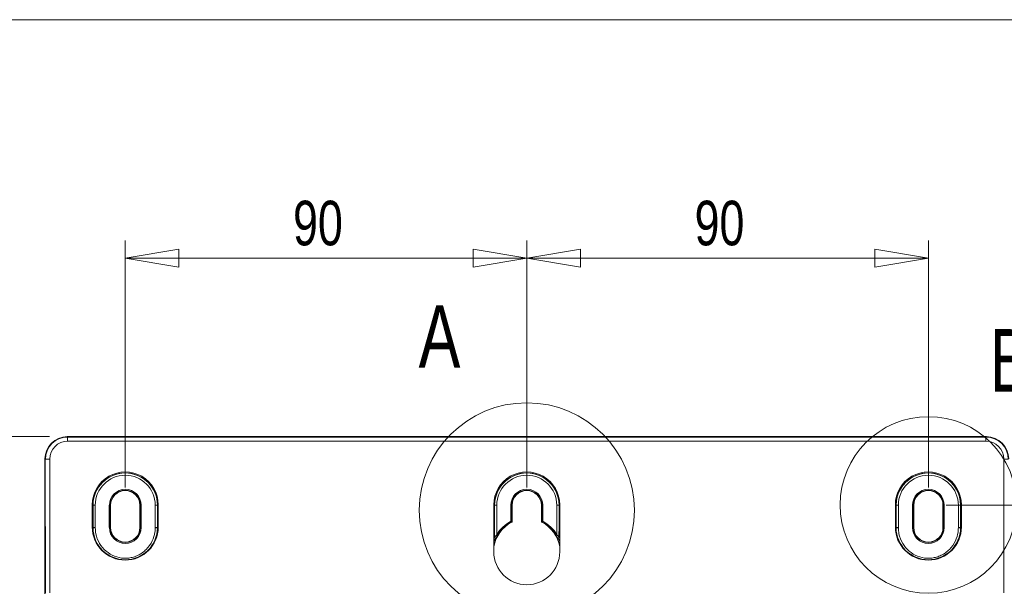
# Model space of a CAD drawing. Header units: millimetres. Extents: x 0 to 2100, y 0 to 1485.
# Tile 62 of 123: x 293 to 569, y 1291 to 1450. Entities that reach past the tile are written whole.
import ezdxf

# ---------------------------------------------------------------- set-up
doc = ezdxf.new("R2010")
doc.units = ezdxf.units.MM
doc.header["$LTSCALE"] = 5
doc.styles.add('SLDTEXTSTYLE1', font='TXT', dxfattribs={"width": 0.75})
doc.dimstyles.new('SLDDIMSTYLE0', dxfattribs={"dimtxt": 12.5, "dimasz": 15, "dimexe": 0, "dimexo": 0.0625, "dimgap": 3.125, "dimtad": 1, "dimdec": 0, "dimlfac": 0.8, "dimrnd": 1e-09, "dimzin": 12, "dimdsep": 46, "dimtxsty": 'SLDTEXTSTYLE1', "dimblk1": 'CLOSED', "dimblk2": 'CLOSED', "dimsah": 1, "dimcen": 0.09, "dimadec": 0, "dimazin": 3, "dimtfac": 1, "dimtofl": 0, "dimtmove": 0, "dimatfit": 3, "dimldrblk": 'CLOSED', "dimfxl": 0, "dimfrac": 2, "dimtolj": 1, "dimtzin": 12, "dimarcsym": 0})

# ---------------------------------------------------------------- blocks, each defined once
blk = doc.blocks.new('_CLOSED')
at = {"color": 0, "linetype": 'ByBlock', "lineweight": -2}
for p, q in [((-1, 0.166667), (0, 0)), ((-1, 0.166667), (-1, -0.166667)), ((0, 0), (-1, -0.166667)), ((0, 0), (-1, 0))]:
    blk.add_line(p, q, dxfattribs=at)
blk = doc.blocks.new('_D')
at = {"color": 7, "linetype": 'Continuous', "lineweight": 0}
for p, q in [((301.24, 1333.14), (244.99, 1333.14)), ((249.99, 749.34), (249.99, 1333.14)), ((315.85, 749.34), (244.99, 749.34))]:
    blk.add_line(p, q, dxfattribs=at)
at = {"color": 7, "linetype": 'Continuous', "lineweight": 0, "xscale": 15, "yscale": 15}
for p, rotation in [((249.99, 1333.14, -164.07), 90.0000000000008), ((249.99, 749.34, -164.07), 270.0000000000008)]:
    blk.add_blockref('_CLOSED', p, dxfattribs=dict(at, rotation=rotation))
at = {"color": 7, "linetype": 'Continuous', "lineweight": 0, "insert": (233.87, 1027.39), "char_height": 12.5, "attachment_point": 1, "rotation": 90, "style": 'SLDTEXTSTYLE1'}
blk.add_mtext('467', dxfattribs=at)
blk = doc.blocks.new('_D_1')
at = {"color": 7, "linetype": 'Continuous', "lineweight": 0}
for p, q in [((322.49, 1318.93), (322.49, 1388.14)), ((434.99, 1318.93), (434.99, 1388.14)), ((322.49, 1383.14), (434.99, 1383.14))]:
    blk.add_line(p, q, dxfattribs=at)
at = {"color": 7, "linetype": 'Continuous', "lineweight": 0, "xscale": 15, "yscale": 15, "rotation": 180.0000000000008}
blk.add_blockref('_CLOSED', (322.49, 1383.14, -164.07), dxfattribs=at)
at = {"color": 7, "linetype": 'Continuous', "lineweight": 0, "xscale": 15, "yscale": 15}
blk.add_blockref('_CLOSED', (434.99, 1383.14, -164.07), dxfattribs=at)
at = {"color": 7, "linetype": 'Continuous', "lineweight": 0, "insert": (369.5, 1399.26), "char_height": 12.5, "attachment_point": 1, "style": 'SLDTEXTSTYLE1'}
blk.add_mtext('90', dxfattribs=at)
blk = doc.blocks.new('_D_2')
at = {"color": 7, "linetype": 'Continuous', "lineweight": 0}
for p, q in [((434.99, 1318.93), (434.99, 1388.14)), ((547.49, 1318.93), (547.49, 1388.14)), ((547.49, 1383.14), (434.99, 1383.14))]:
    blk.add_line(p, q, dxfattribs=at)
at = {"color": 7, "linetype": 'Continuous', "lineweight": 0, "xscale": 15, "yscale": 15, "rotation": 180.0000000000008}
blk.add_blockref('_CLOSED', (434.99, 1383.14, -164.07), dxfattribs=at)
at = {"color": 7, "linetype": 'Continuous', "lineweight": 0, "xscale": 15, "yscale": 15}
blk.add_blockref('_CLOSED', (547.49, 1383.14, -164.07), dxfattribs=at)
at = {"color": 7, "linetype": 'Continuous', "lineweight": 0, "insert": (482, 1399.26), "char_height": 12.5, "attachment_point": 1, "style": 'SLDTEXTSTYLE1'}
blk.add_mtext('90', dxfattribs=at)
blk = doc.blocks.new('_D_4')
at = {"color": 7, "linetype": 'Continuous', "lineweight": 0}
for p, q in [((552.49, 1313.93), (643.41, 1313.93)), ((638.41, 1313.93), (638.41, 751.43)), ((486.86, 751.43), (643.41, 751.43))]:
    blk.add_line(p, q, dxfattribs=at)
at = {"color": 7, "linetype": 'Continuous', "lineweight": 0, "xscale": 15, "yscale": 15}
for p, rotation in [((638.41, 1313.93, -164.07), 90.0000000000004), ((638.41, 751.43, -164.07), 270.0000000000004)]:
    blk.add_blockref('_CLOSED', p, dxfattribs=dict(at, rotation=rotation))
at = {"color": 7, "linetype": 'Continuous', "lineweight": 0, "insert": (622.3, 1018.82), "char_height": 12.5, "attachment_point": 1, "rotation": 90, "style": 'SLDTEXTSTYLE1'}
blk.add_mtext('450', dxfattribs=at)

msp = doc.modelspace()

# ---------------------------------------------------------------- linework, layer by layer
at = {"color": 7, "linetype": 'Continuous', "lineweight": 0}
msp.add_line((2065, 1450), (35, 1450), dxfattribs=at)
at = {"color": 7, "linetype": 'Continuous', "lineweight": 15}
for p, q in [((306.24, 1333.14), (306.34, 1333.04)), ((563.74, 1333.14), (306.24, 1333.14)), ((306.34, 1331.85), (306.34, 1333.04)), ((306.34, 1333.04), (563.63, 1333.04)), ((563.63, 1333.04), (563.74, 1333.14)), ((563.63, 1331.85), (563.63, 1333.04)), ((563.63, 1331.85), (306.34, 1331.85)), ((299.99, 1326.89), (299.99, 1245.28)), ((300.1, 1326.78), (299.99, 1326.89)), ((301.35, 1326.85), (301.36, 1289.34)), ((568.61, 1289.34), (568.63, 1326.85)), ((300.11, 1289.27), (300.1, 1326.78)), ((313.25, 1314.01), (313.25, 1307.76)), ((313.46, 1313.93), (313.46, 1307.68)), ((313.46, 1307.68), (313.46, 1313.93)), ((313.46, 1313.93), (314.09, 1313.93)), ((313.46, 1313.93), (313.46, 1313.93)), ((314.09, 1313.93), (314.09, 1307.68)), ((318.03, 1307.68), (318.03, 1313.93)), ((318.28, 1313.93), (318.03, 1313.93)), ((318.28, 1313.93), (318.28, 1307.68)), ((318.39, 1313.93), (318.28, 1313.93)), ((318.39, 1307.68), (318.39, 1313.93)), ((326.59, 1313.93), (326.59, 1307.68)), ((326.59, 1313.93), (326.69, 1313.93)), ((326.69, 1307.68), (326.69, 1313.93)), ((326.94, 1313.93), (326.69, 1313.93)), ((326.94, 1313.93), (326.94, 1307.68)), ((330.89, 1307.68), (330.89, 1313.93)), ((331.52, 1313.93), (330.89, 1313.93)), ((331.52, 1307.68), (331.52, 1313.93)), ((331.52, 1313.93), (331.52, 1307.68)), ((331.52, 1313.93), (331.52, 1313.93)), ((331.73, 1307.76), (331.73, 1314.01)), ((425.75, 1314.01), (425.75, 1300.89)), ((425.96, 1313.93), (425.96, 1307.61)), ((425.96, 1307.61), (425.96, 1313.93)), ((425.96, 1313.93), (426.59, 1313.93)), ((425.96, 1313.93), (425.96, 1313.93)), ((426.59, 1313.93), (426.59, 1305.66)), ((430.53, 1309.42), (430.53, 1313.93)), ((430.53, 1313.93), (430.78, 1313.93)), ((430.78, 1313.93), (430.78, 1309.42)), ((430.89, 1313.93), (430.78, 1313.93)), ((430.89, 1309.36), (430.89, 1313.93)), ((439.09, 1313.93), (439.09, 1309.36)), ((439.09, 1313.93), (439.19, 1313.93)), ((439.19, 1309.42), (439.19, 1313.93)), ((439.44, 1313.93), (439.19, 1313.93)), ((439.44, 1313.93), (439.44, 1309.42)), ((443.39, 1313.93), (444.02, 1313.93)), ((443.39, 1305.66), (443.39, 1313.93)), ((444.02, 1307.61), (444.02, 1313.93)), ((444.02, 1313.93), (444.02, 1307.61)), ((444.02, 1313.93), (444.02, 1313.93)), ((444.23, 1300.89), (444.23, 1314.01)), ((538.25, 1314.01), (538.25, 1307.76)), ((538.46, 1313.93), (538.46, 1307.68)), ((538.46, 1307.68), (538.46, 1313.93)), ((538.46, 1313.93), (539.09, 1313.93)), ((538.46, 1313.93), (538.46, 1313.93)), ((539.09, 1313.93), (539.09, 1307.68)), ((543.03, 1307.68), (543.03, 1313.93)), ((543.03, 1313.93), (543.28, 1313.93)), ((543.28, 1313.93), (543.28, 1307.68)), ((543.39, 1313.93), (543.28, 1313.93)), ((543.39, 1307.68), (543.39, 1313.93)), ((551.59, 1313.93), (551.59, 1307.68)), ((551.59, 1313.93), (551.69, 1313.93)), ((551.69, 1307.68), (551.69, 1313.93)), ((551.69, 1313.93), (551.94, 1313.93)), ((551.94, 1313.93), (551.94, 1307.68)), ((555.89, 1307.68), (555.89, 1313.93)), ((555.89, 1313.93), (556.52, 1313.93)), ((556.52, 1307.68), (556.52, 1313.93)), ((556.52, 1313.93), (556.52, 1307.68)), ((556.52, 1313.93), (556.52, 1313.93)), ((556.73, 1307.76), (556.73, 1314.01)), ((314.09, 1307.68), (313.46, 1307.68)), ((313.46, 1307.68), (313.46, 1307.68)), ((314.09, 1307.61), (313.46, 1307.61)), ((318.28, 1307.68), (318.03, 1307.68)), ((318.39, 1307.68), (318.28, 1307.68)), ((326.59, 1307.68), (326.69, 1307.68)), ((326.94, 1307.68), (326.69, 1307.68)), ((331.52, 1307.68), (330.89, 1307.68)), ((330.89, 1307.61), (331.52, 1307.61)), ((331.52, 1307.68), (331.52, 1307.68)), ((430.53, 1309.42), (430.65, 1309.2)), ((430.53, 1309.42), (430.78, 1309.42)), ((430.78, 1309.42), (430.89, 1309.36)), ((439.09, 1309.36), (439.19, 1309.42)), ((439.19, 1309.42), (439.44, 1309.42)), ((439.33, 1309.2), (439.44, 1309.42)), ((538.46, 1307.68), (539.09, 1307.68)), ((538.46, 1307.68), (538.46, 1307.68)), ((538.46, 1307.61), (539.09, 1307.61)), ((543.03, 1307.68), (543.28, 1307.68)), ((543.39, 1307.68), (543.28, 1307.68)), ((551.59, 1307.68), (551.69, 1307.68)), ((551.69, 1307.68), (551.94, 1307.68)), ((555.89, 1307.68), (556.52, 1307.68)), ((555.89, 1307.61), (556.52, 1307.61)), ((556.52, 1307.68), (556.52, 1307.68)), ((426.59, 1305.66), (426.8, 1305.53)), ((443.17, 1305.53), (443.39, 1305.66))]:
    msp.add_line(p, q, dxfattribs=at)
at = {"color": 7, "linetype": 'Continuous', "lineweight": 0}
for centre, radius in [((434.99, 1312.5), 30.13), ((547.49, 1314.01), 24.73)]:
    msp.add_circle(centre, radius, dxfattribs=at)
at = {"color": 7, "linetype": 'Continuous', "lineweight": 15}
for centre, radius, start, end in [((301.04, 1320.71), 6.15, 87.1556, 98.8364), ((568.94, 1320.71), 6.15, 81.1636, 92.8444), ((322.49, 1314.02), 9.24, 359.9738, 180.0262), ((322.49, 1313.93), 9.03, 359.9738, 180.0262), ((322.49, 1313.93), 9.03, 0, 180), ((322.49, 1313.93), 8.4, 0, 180), ((434.99, 1314.02), 9.24, 359.9738, 180.0262), ((434.99, 1313.93), 9.03, 359.9738, 180.0262), ((434.99, 1313.93), 9.03, 0, 180), ((434.99, 1313.93), 8.4, 0, 180), ((547.49, 1314.02), 9.24, 359.9738, 180.0262), ((547.49, 1313.93), 9.03, 359.9738, 180.0262), ((547.49, 1313.93), 9.03, 0, 180), ((547.49, 1313.93), 8.4, 0, 180), ((322.49, 1313.93), 4.45, 0, 180), ((322.49, 1313.93), 4.2, 0, 180), ((322.49, 1313.93), 4.1, 0, 180), ((434.99, 1313.93), 4.45, 0, 180), ((434.99, 1313.93), 4.2, 0, 180), ((434.99, 1313.93), 4.1, 0, 180), ((547.49, 1313.93), 4.45, 0, 180), ((547.49, 1313.93), 4.2, 0, 180), ((547.49, 1313.93), 4.1, 0, 180), ((322.49, 1307.77), 9.24, 180.0262, 359.9738), ((322.49, 1307.68), 9.03, 180.0262, 180.4689), ((322.49, 1307.68), 9.03, 180, 180.4427), ((322.49, 1307.68), 9.03, 180.4689, 359.5311), ((322.49, 1307.68), 8.4, 180, 180.4427), ((322.49, 1307.68), 4.45, 180, 0), ((322.49, 1307.68), 4.2, 180, 0), ((322.49, 1307.68), 4.1, 180, 0), ((322.49, 1307.68), 8.4, 359.5573, 0), ((322.49, 1307.68), 9.03, 359.5311, 359.9738), ((322.49, 1307.68), 9.03, 359.5573, 0), ((434.99, 1300.8), 9.35, 116.956, 170.9695), ((434.99, 1300.8), 9.7, 117.3201, 149.9924), ((434.99, 1300.8), 9.45, 117.3201, 149.9924), ((430.53, 1309.42), 0.25, 297.3229, 359.9972), ((412.11, 1279.54), 34.98, 57.8087, 58.0001), ((439.44, 1309.42), 0.25, 180.0028, 242.6771), ((457.89, 1279.5), 35.02, 122.0001, 122.1912), ((434.99, 1300.8), 9.35, 9.0305, 63.044), ((434.99, 1300.8), 9.45, 30.0076, 62.6799), ((434.99, 1300.8), 9.7, 30.0076, 62.6799), ((547.49, 1307.77), 9.24, 180.0262, 359.9738), ((547.49, 1307.68), 9.03, 180.0262, 180.4689), ((547.49, 1307.68), 9.03, 180, 180.4427), ((547.49, 1307.68), 9.03, 180.4689, 359.5311), ((547.49, 1307.68), 8.4, 180, 180.4427), ((547.49, 1307.68), 4.45, 180, 0), ((547.49, 1307.68), 4.2, 180, 0), ((547.49, 1307.68), 4.1, 180, 0), ((547.49, 1307.68), 8.4, 359.5573, 0), ((547.49, 1307.68), 9.03, 359.5311, 359.9738), ((547.49, 1307.68), 9.03, 359.5573, 0), ((434.99, 1300.89), 9.24, 180.0262, 359.9738)]:
    msp.add_arc(centre, radius, start, end, dxfattribs=at)
at = {"color": 8, "linetype": 'Continuous', "lineweight": 15}
for start, end in [(156.1472, 162.221), (17.779, 23.8528)]:
    msp.add_arc((434.99, 1300.81), 9.7, start, end, dxfattribs=at)
at = {"color": 7, "linetype": 'Continuous', "lineweight": 15}
for centre, major_axis, ratio, start_param, end_param in [((306.24, 1326.89), (4.42, -4.42), 0.999931, 2.356233, 3.926953), ((306.35, 1326.78), (-2.56, 5.7), 0.999449, 5.861259, 7.431979), ((563.63, 1326.78), (2.56, 5.7), 0.999449, 5.134392, 6.705112), ((563.74, 1326.89), (4.42, 4.42), 0.999931, 5.497825, 7.068545), ((306.35, 1326.85), (-2.09, 4.55), 0.999297, 5.852285, 7.423006), ((563.63, 1326.85), (2.09, 4.55), 0.999297, 5.143365, 6.714085), ((426.59, 1307.71), (0, 11.93), 0.052408, 1.579523, 1.804134), ((443.39, 1307.71), (0, 11.93), 0.052408, 4.479051, 4.703662)]:
    msp.add_ellipse(centre, major_axis=major_axis, ratio=ratio, start_param=start_param, end_param=end_param, dxfattribs=at)
for points, knots in [([(314.09, 1307.61), (314.12, 1307.04), (314.22, 1305.51), (315.16, 1303.16), (317, 1300.96), (319.4, 1299.5), (321.67, 1299.01), (323.48, 1299.08), (324.82, 1299.36), (326.1, 1299.86), (327.31, 1300.58), (328.78, 1301.84), (330.12, 1303.76), (330.81, 1305.94), (330.87, 1307.2), (330.89, 1307.61)], [0, 0, 0, 0, 0.064296, 0.1733687, 0.2797618, 0.3832228, 0.4859057, 0.5367006, 0.5878421, 0.6396731, 0.6923039, 0.7465386, 0.8573938, 0.9527165, 1, 1, 1, 1]), ([(430.89, 1309.36), (430.88, 1309.33), (430.88, 1309.28), (430.83, 1309.2), (430.79, 1309.16), (430.76, 1309.14), (430.75, 1309.14)], [0, 0, 0, 0, 0.3065, 0.613, 0.919495, 1, 1, 1, 1]), ([(439.23, 1309.14), (439.2, 1309.16), (439.16, 1309.19), (439.11, 1309.26), (439.09, 1309.32), (439.09, 1309.36), (439.09, 1309.36)], [0, 0, 0, 0, 0.3065, 0.613, 0.919495, 1, 1, 1, 1]), ([(539.09, 1307.61), (539.12, 1307.04), (539.22, 1305.51), (540.16, 1303.16), (542, 1300.96), (544.4, 1299.5), (546.67, 1299.01), (548.48, 1299.08), (549.82, 1299.36), (551.1, 1299.86), (552.31, 1300.58), (553.78, 1301.84), (555.12, 1303.76), (555.81, 1305.94), (555.87, 1307.2), (555.89, 1307.61)], [0, 0, 0, 0, 0.064296, 0.173369, 0.279762, 0.383223, 0.485906, 0.536701, 0.587842, 0.639673, 0.692304, 0.746539, 0.857394, 0.952716, 1, 1, 1, 1]), ([(425.98, 1304.95), (425.98, 1304.96), (426, 1304.98), (426.06, 1305.06), (426.21, 1305.24), (426.4, 1305.46), (426.54, 1305.61), (426.59, 1305.66)], [0, 0, 0, 0, 0.066595, 0.168727, 0.447718, 0.831189, 1, 1, 1, 1]), ([(426.12, 1304.73), (426.09, 1304.75), (426.05, 1304.78), (426, 1304.84), (425.98, 1304.91), (425.98, 1304.94), (425.98, 1304.95)], [0, 0, 0, 0, 0.291288, 0.582463, 0.876993, 1, 1, 1, 1]), ([(426.38, 1304.75), (426.39, 1304.75), (426.4, 1304.76), (426.41, 1304.78), (426.42, 1304.8), (426.43, 1304.81), (426.43, 1304.82), (426.44, 1304.83), (426.45, 1304.85), (426.47, 1304.9), (426.49, 1304.93)], [0, 0, 0, 0, 0.0323969, 0.1531069, 0.2347485, 0.2738861, 0.3074143, 0.3638194, 0.5565062, 1, 1, 1, 1]), ([(426.8, 1305.53), (426.72, 1305.39), (426.61, 1305.18), (426.52, 1305), (426.49, 1304.95)], [0, 0, 0, 0, 0.709702, 1, 1, 1, 1]), ([(443.45, 1305.01), (443.44, 1305.04), (443.37, 1305.18), (443.27, 1305.37), (443.19, 1305.51), (443.17, 1305.53)], [0, 0, 0, 0, 0.195045, 0.886361, 1, 1, 1, 1]), ([(443.39, 1305.66), (443.46, 1305.58), (443.6, 1305.43), (443.79, 1305.21), (443.92, 1305.06), (443.98, 1304.98), (443.99, 1304.96), (444, 1304.95)], [0, 0, 0, 0, 0.286575, 0.552578, 0.831384, 0.933449, 1, 1, 1, 1]), ([(443.49, 1304.93), (443.51, 1304.89), (443.53, 1304.85), (443.55, 1304.81), (443.56, 1304.79), (443.58, 1304.77), (443.59, 1304.75)], [0, 0, 0, 0, 0.703657, 0.746915, 0.800987, 1, 1, 1, 1]), ([(444, 1304.95), (444, 1304.93), (443.99, 1304.87), (443.95, 1304.8), (443.9, 1304.75), (443.87, 1304.74), (443.86, 1304.73)], [0, 0, 0, 0, 0.311693, 0.624057, 0.922491, 1, 1, 1, 1]), ([(426.38, 1304.75), (426.38, 1304.75), (426.36, 1304.72), (426.31, 1304.71), (426.25, 1304.7), (426.18, 1304.71), (426.14, 1304.73), (426.12, 1304.73)], [0, 0, 0, 0, 0.104955, 0.357384, 0.577691, 0.788649, 1, 1, 1, 1]), ([(443.6, 1304.76), (443.6, 1304.75), (443.62, 1304.72), (443.67, 1304.71), (443.73, 1304.7), (443.79, 1304.71), (443.84, 1304.73), (443.86, 1304.73)], [0, 0, 0, 0, 0.108916, 0.360228, 0.57956, 0.789584, 1, 1, 1, 1])]:
    msp.add_open_spline(points, degree=3, knots=knots, dxfattribs=at)
at = {"color": 8, "linetype": 'Continuous', "lineweight": 15}
for points, knots in [([(426.45, 1304.85), (426.38, 1304.7), (426.06, 1304.01), (425.89, 1303.27), (425.75, 1302.69)], [0, 0, 0, 0, 0.219394, 1, 1, 1, 1]), ([(426.49, 1304.95), (426.49, 1304.94), (426.48, 1304.91), (426.46, 1304.87), (426.44, 1304.83), (426.44, 1304.82), (426.44, 1304.83), (426.45, 1304.85), (426.45, 1304.85)], [0, 0, 0, 0, 0.090805, 0.306384, 0.525001, 0.680248, 0.835974, 1, 1, 1, 1]), ([(443.53, 1304.85), (443.53, 1304.85), (443.54, 1304.83), (443.54, 1304.82), (443.54, 1304.83), (443.52, 1304.87), (443.49, 1304.93), (443.47, 1304.98), (443.45, 1305.01)], [0, 0, 0, 0, 0.13391, 0.261044, 0.387787, 0.566265, 0.742263, 1, 1, 1, 1]), ([(444.23, 1302.19), (444.12, 1302.95), (443.98, 1303.87), (443.59, 1304.71), (443.53, 1304.85)], [0, 0, 0, 0, 0.825274, 1, 1, 1, 1])]:
    msp.add_open_spline(points, degree=3, knots=knots, dxfattribs=at)

# ---------------------------------------------------------------- texts
at = {"color": 7, "linetype": 'Continuous', "lineweight": 0, "char_height": 17.5, "attachment_point": 1, "style": 'SLDTEXTSTYLE1'}
for s, insert in [('A', (404.68, 1369.98)), ('B', (564.69, 1363.27))]:
    msp.add_mtext(s, dxfattribs=dict(at, insert=insert))

# ---------------------------------------------------------------- dimensions: what is measured, and where the dimension line sits
at = {"color": 7, "linetype": 'Continuous', "lineweight": 0}
for base, p1, p2, angle, picture, middle in [((434.99, 1383.14), (322.49, 1313.93), (434.99, 1313.93), 0, '_D_1', (378.74, 1383.14)), ((434.99, 1383.14), (547.49, 1313.93), (434.99, 1313.93), 0, '_D_2', (491.24, 1383.14)), ((249.99, 1333.14), (320.85, 749.34), (306.24, 1333.14), 90, '_D', (249.99, 1041.24)), ((638.41, 751.43), (547.49, 1313.93), (481.86, 751.43), 90, '_D_4', (638.41, 1032.68))]:
    dim = msp.add_linear_dim(base=base, p1=p1, p2=p2, angle=angle, dimstyle='SLDDIMSTYLE0', dxfattribs=at)
    dim.commit()
    dim.dimension.update_dxf_attribs({"geometry": picture, "text_midpoint": middle, "dimtype": 160})

doc.saveas('drawing.dxf')
